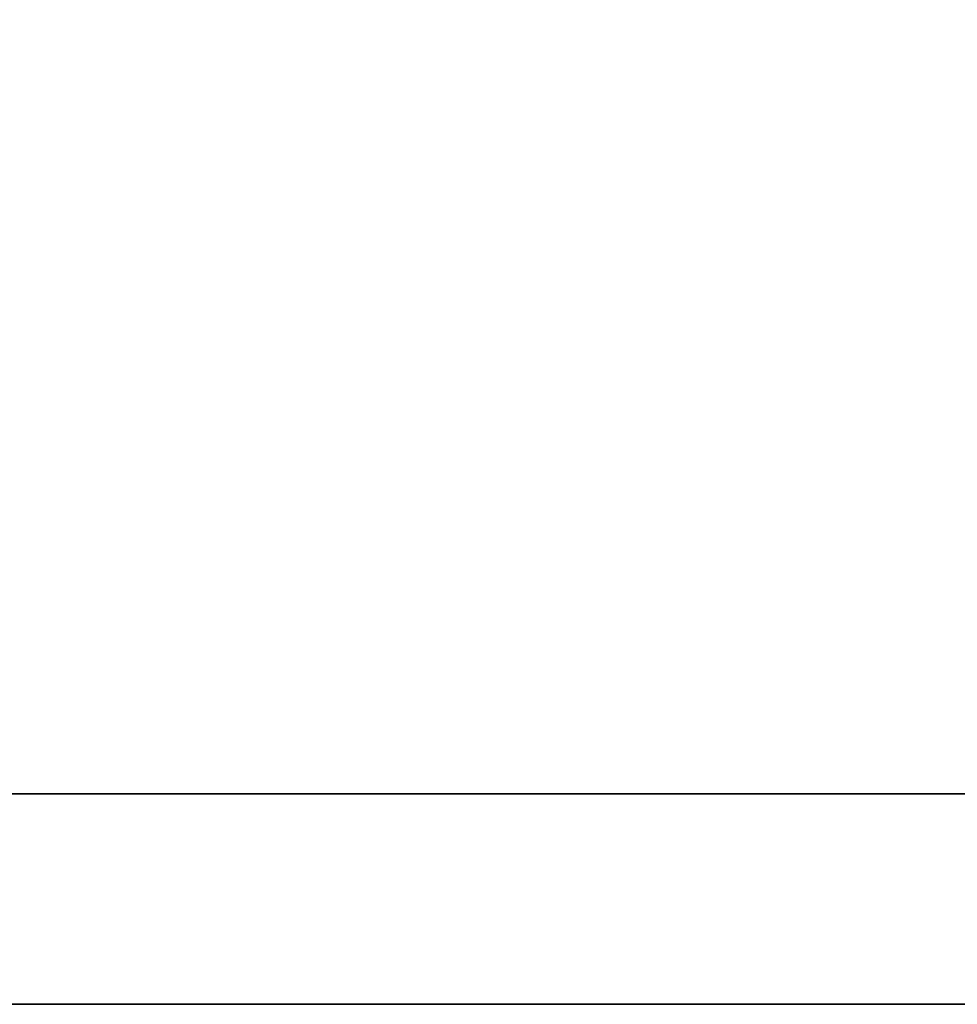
# Model space of a CAD drawing. Header units: millimetres. Extents: x -296 to -104, y 185 to 283.
# Tile 14 of 55: x -141.126 to -140.732, y 235.108 to 235.522. Entities that reach past the tile are written whole.
import ezdxf

# ---------------------------------------------------------------- set-up
doc = ezdxf.new("R2010")
doc.units = ezdxf.units.MM
doc.header["$LTSCALE"] = 0.1
doc.layers.add('DIM', color=4, linetype='CONTINUOUS')
doc.layers.add('layer 1', color=7, linetype='CONTINUOUS')

# ---------------------------------------------------------------- blocks, each defined once
blk = doc.blocks.new('TBI MOTION logo(完整正式版)')
at = {"layer": 'layer 1', "color": 22, "lineweight": 35}
blk.add_open_spline([(75.90875, -9.47875), (75.90875, -9.47875), (75.90875, -12.28625), (75.90875, -12.28625), (75.90875, -12.28625), (75.90875, -12.28625), (75.90875, -12.47875), (75.90875, -12.47875), (75.90875, -12.47875), (75.90875, -12.47875), (75.71625, -12.47875), (75.71625, -12.47875), (75.71625, -12.47875), (75.71625, -12.47875), (-88.32875, -12.47875), (-88.32875, -12.47875), (-88.32875, -12.47875), (-88.32875, -12.47875), (-88.32875, -13.29375), (-88.32875, -13.29375), (-88.32875, -13.29375), (-88.32875, -13.29375), (82.89125, -13.29375), (82.89125, -13.29375), (82.89125, -13.29375), (82.89125, -13.29375), (75.90875, -9.47875), (75.90875, -9.47875)], degree=3, knots=[0, 0, 0, 0, 0.1428571, 0.1428571, 0.1428571, 0.1428572, 0.2857143, 0.2857143, 0.2857143, 0.2857143, 0.4285714, 0.4285714, 0.4285714, 0.4285714, 0.5714286, 0.5714286, 0.5714286, 0.5714286, 0.7142857, 0.7142857, 0.7142857, 0.7142857, 0.8571429, 0.8571429, 0.8571429, 0.8571429, 1, 1, 1, 1], dxfattribs=at)

msp = doc.modelspace()

# ---------------------------------------------------------------- block references
at = {"layer": 'DIM', "color": 7, "xscale": 0.1084654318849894, "yscale": 0.1084654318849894, "zscale": 0.1084654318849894}
msp.add_blockref('TBI MOTION logo(完整正式版)', (-143.27483, 236.55032), dxfattribs=at)

doc.saveas('drawing.dxf')
